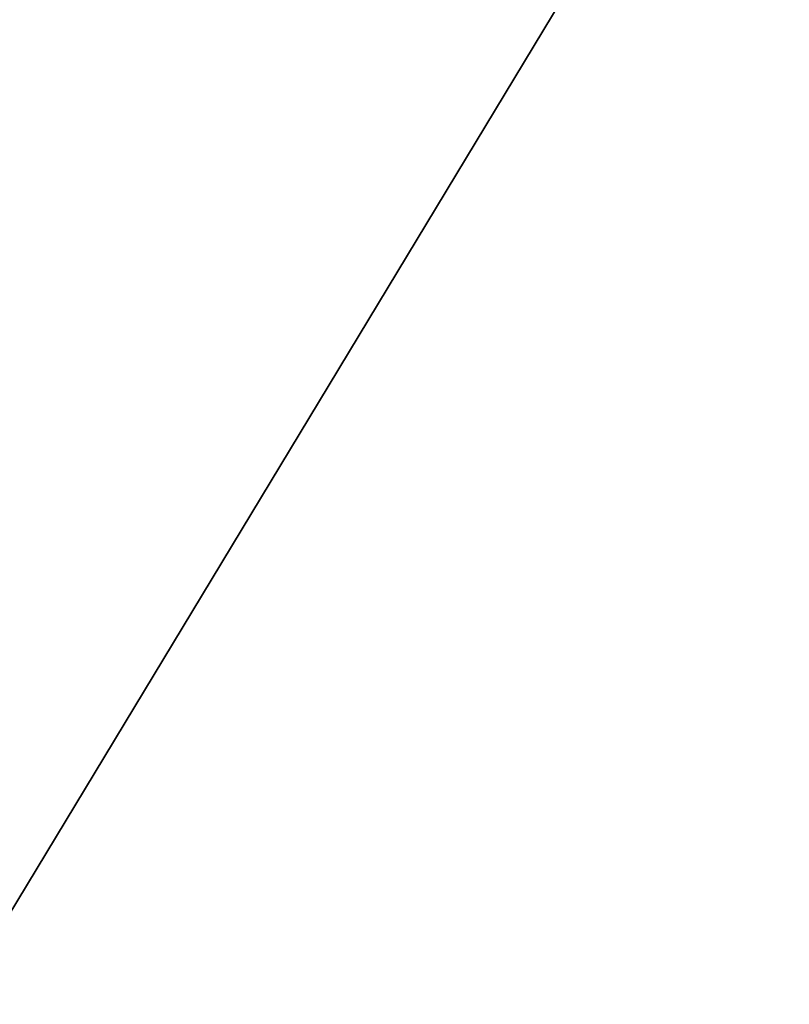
# Model space of a CAD drawing. Extents: x 5 to 504, y 5 to 504.
# Tile 249 of 256: x 244.234 to 244.2679, y 237.5246 to 237.5679. Entities that reach past the tile are written whole.
import ezdxf

# ---------------------------------------------------------------- set-up
doc = ezdxf.new("R2010")
doc.units = 0
doc.layers.get('0').update_dxf_attribs({"color": 13, "linetype": 'CONTINUOUS'})

# ---------------------------------------------------------------- blocks, each defined once
blk = doc.blocks.new('GROUP_22')
mesh = blk.add_polyface()
corners = [(10.37823586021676, 3.334615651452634, 2.799038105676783), (6.927676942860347, 6.927676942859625, 3.00000000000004), (6.392770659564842, 6.392770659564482, 2.799038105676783), (10.75647172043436, 3.989739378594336, 3.00000000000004)]
mesh.append_faces([[corners[k] for k in face] for face in [(0, 1, 2), (1, 0, 3)]], dxfattribs={"vtx0": -1})
mesh = blk.add_polyface()
corners = [(6.927676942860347, 6.927676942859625), (10.37823586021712, 3.334615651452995, 0.2009618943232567), (6.392770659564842, 6.392770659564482, 0.2009618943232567), (10.75647172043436, 3.989739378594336)]
mesh.append_faces([[corners[k] for k in face] for face in [(0, 1, 2), (1, 0, 3)]], dxfattribs={"vtx0": -1})
blk = doc.blocks.new('GROUP_23')
blk.add_blockref('GROUP_22', (227.8606825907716, 227.8983943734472, 114.2711498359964))
blk = doc.blocks.new('GROUP_11')
for p, q in [((22.90192710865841, 57.79172791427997, 82.79999999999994), (25.76941079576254, 53.04689142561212, 80.9999999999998)), ((25.76941079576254, 53.04689142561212, 80.9999999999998), (22.90192710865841, 57.79172791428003, 77.0999999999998)), ((22.90192710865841, 57.79172791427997, 82.79999999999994), (28.23449507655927, 48.96790681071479, 83.00000000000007)), ((22.90192710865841, 57.79172791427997, 87.20000000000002), (28.23449507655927, 48.96790681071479, 87.00000000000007)), ((22.90192710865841, 57.79172791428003, 77.0999999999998), (28.23449507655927, 48.96790681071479, 77)), ((22.90192710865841, 57.79172791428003, 74.89999999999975), (28.23449507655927, 48.96790681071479, 74.99999999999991)), ((24.30638998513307, 55.46775769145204, 95.50000000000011), (24.09671197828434, 55.81471271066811, 94.0000000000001))]:
    blk.add_line(p, q)
blk = doc.blocks.new('GROUP_30')
at = {"xscale": 0.4000000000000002, "yscale": 0.4000000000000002, "zscale": 0.4000000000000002}
blk.add_blockref('GROUP_23', (-0.5712262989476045, -0.5712262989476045, -39.90845993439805), dxfattribs=at)
at = {"extrusion": (0, -9.43689570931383e-16, -1), "xscale": 0.3399999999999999, "yscale": 0.3399999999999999, "zscale": 0.4000000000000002, "rotation": 180}
blk.add_blockref('GROUP_11', (-86.33207036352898, 110.8087796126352, -38.80000000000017), dxfattribs=at)
blk = doc.blocks.new('GROUP_2')
at = {"xscale": 2.5, "yscale": 2.5, "zscale": 2.5}
blk.add_blockref('GROUP_30', (3.254958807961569, 3.008937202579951, 100.3529825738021), dxfattribs=at)

msp = doc.modelspace()

# ---------------------------------------------------------------- block references
msp.add_blockref('GROUP_2', (4.538960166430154, 4.729547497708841))

doc.saveas('drawing.dxf')
